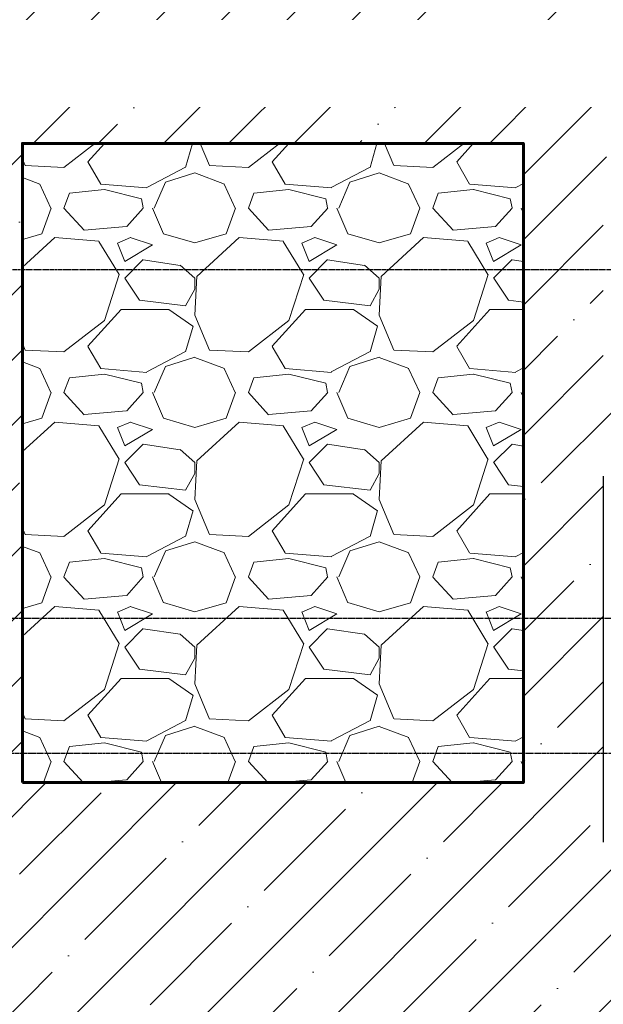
# Model space of a CAD drawing. Header units: millimetres. Extents: x -50096 to 615650, y 194565 to 243945.
# Tile 3 of 130: x 223000 to 227018, y 203636 to 210415. Entities that reach past the tile are written whole.
import ezdxf
from ezdxf import colors
from ezdxf.entities.mleader import LeaderData, LeaderLine
from ezdxf.math import Vec2, Vec3

# ---------------------------------------------------------------- set-up
doc = ezdxf.new("R2010")
doc.units = ezdxf.units.MM
doc.linetypes.add('CENTER2', pattern=[28.575, 19.05, -3.175, 3.175, -3.175])
doc.layers.get('Defpoints').update_dxf_attribs({"color": 8})
for name, color, linetype, lineweight in [('ГТО-2_Бетон_060', 3, 'Continuous', 60), ('ГТО-2_Выноски_035', 2, 'Continuous', 35), ('ОЗиМ Линии', 7, 'Continuous', 25), ('ОЗиМ Размеры', 2, 'Continuous', 35)]:
    doc.layers.add(name, color=color, linetype=linetype, lineweight=lineweight)
doc.layers.add('ГТО-2_Штриховка_018', color=7, linetype='Continuous', lineweight=18, true_color=0x6b6b6b)
doc.layers.add('ОЗиМ Оси', color=4, linetype='CENTER2')
doc.styles.add('MOSOBL (isocpeur)', font='isocpeur.ttf')
doc.styles.add('RomanS', font='romans.shx', dxfattribs={"width": 0.7})
doc.dimstyles.new('M200', dxfattribs={"dimscale": 200, "dimtxt": 3, "dimasz": 2, "dimexe": 1.25, "dimexo": 0.625, "dimtad": 3, "dimtoh": 1, "dimdec": 0, "dimtxsty": 'RomanS', "dimblk": 'ARCHTICK', "dimblk1": 'OBLIQUE', "dimblk2": 'ARCHTICK', "dimcen": 3, "dimclrt": 2, "dimaunit": 1, "dimadec": 4, "dimazin": 0, "dimtfac": 1, "dimtdec": 0, "dimtmove": 0, "dimatfit": 3, "dimfxl": 1, "dimtfill": 1, "dimarcsym": 0})

# ---------------------------------------------------------------- blocks, each defined once
blk = doc.blocks.new('_ArchTick')
at = {"color": 0, "linetype": 'ByBlock', "const_width": 0.15}
blk.add_lwpolyline([(-0.5, -0.5), (0.5, 0.5)], dxfattribs=at)
blk = doc.blocks.new('*D27')
at = {"layer": 'Defpoints', "color": 0, "transparency": 16777216}
for p in [(278018.4, 204062.9), (221518.4, 203362.9), (278018.4, 198240.9)]:
    blk.add_point(p, dxfattribs=at)
at = {"layer": 'ОЗиМ Размеры', "color": 0, "lineweight": -2, "transparency": 16777216}
for p, q in [((278018.4, 204000.4), (278018.4, 198115.9)), ((221518.4, 203300.4), (221518.4, 198115.9)), ((221518.4, 198240.9), (278018.4, 198240.9))]:
    blk.add_line(p, q, dxfattribs=at)
at = {"layer": 'ОЗиМ Размеры', "color": 0, "lineweight": -2, "transparency": 16777216, "xscale": 200, "yscale": 200, "zscale": 200, "rotation": 180}
blk.add_blockref('_ArchTick', (221518.4, 198240.9), dxfattribs=at)
at = {"layer": 'ОЗиМ Размеры', "color": 0, "lineweight": -2, "transparency": 16777216, "xscale": 200, "yscale": 200, "zscale": 200}
blk.add_blockref('_ArchTick', (278018.4, 198240.9), dxfattribs=at)
at = {"layer": 'ОЗиМ Размеры', "color": 2, "transparency": 16777216, "insert": (249768.4, 198453.4), "char_height": 300, "attachment_point": 5, "style": 'RomanS', "bg_fill": 3, "box_fill_scale": 1.1, "bg_fill_color": 256, "bg_fill_true_color": 13158600, "bg_fill_transparency": 0}
blk.add_mtext('56500', dxfattribs=at)
blk = doc.blocks.new('_Oblique')
at = {"color": 0, "linetype": 'ByBlock', "lineweight": -2}
blk.add_line((-0.5, -0.5), (0.5, 0.5), dxfattribs=at)

msp = doc.modelspace()

# ---------------------------------------------------------------- hatches: boundary and pattern name
at = {"layer": 'ГТО-2_Штриховка_018'}
h = msp.add_hatch(dxfattribs=at)
h.set_pattern_fill('ANSI35', color=256, scale=100)
h.set_pattern_definition([(45, (-98382.44, -494469.8), (-449.0128, 449.0128), []), (45, (-97933.4, -494469.8), (-449.0128, 449.0128), [793.75, -158.75, 0, -158.75])])
h.paths.add_polyline_path([(223218.4, 212462.9), (223568.4, 212462.9), (223568.4, 212712.9), (223018.4, 212712.9), (223018.4, 214212.9), (223268.4, 214212.9), (223268.4, 214462.9), (223018.4, 214462.9), (223018.4, 220362.9), (225218.4, 220362.9), (225218.4, 214462.9), (224268.4, 214462.9), (224268.4, 214212.9), (225218.4, 214212.9), (225218.4, 214112.9), (225418.4, 214112.9), (225418.4, 220612.9), (223018.4, 220612.9), (223018.4, 221662.7), (221518.4, 221662.7), (221518.4, 203362.9), (251268.4, 203362.9), (251267, 203862.9), (248930.3, 203862.9), (248918.4, 204752.9), (248018.5, 204752.9), (248018.5, 207272.9), (248918.4, 207272.9), (248918.4, 206792.9), (251268.4, 206792.9), (251268.4, 207932.9), (248018.5, 207932.9), (248018.5, 209422.9), (248918.4, 209422.9), (248918.4, 209162.9), (251268.4, 209162.9), (251268.4, 210562.9), (225018.4, 210562.9), (225018.4, 212462.9), (225418.4, 212462.9), (225418.4, 213112.9), (225218.4, 213112.9), (225218.4, 212720.7), (224418.4, 212712.9), (224418.4, 212462.9), (224768.4, 212462.9), (224768.4, 210762.9), (223218.4, 210762.9)])
h.paths.add_polyline_path([(223018.4, 209562.9), (226468.4, 209562.9), (226468.4, 205162.9), (223018.4, 205162.9)], flags=16)
h.paths.add_polyline_path([(221898.4, 213592.9), (221898.4, 214092.9), (222698.4, 214092.9), (222698.4, 213592.9)], flags=16)
h.paths.add_polyline_path([(227018.5, 209422.9), (227918.4, 209422.9), (227918.4, 209162.9), (232618.4, 209162.9), (232618.4, 209422.9), (233518.4, 209422.9), (233518.4, 207925.4), (227018.5, 207940.4)], flags=16)
h.paths.add_polyline_path([(222003.4, 216597.9), (222003.4, 217102.9), (222648.4, 217102.9), (222648.4, 216597.9)], flags=16)
h.paths.add_polyline_path([(227018.5, 207272.9), (227918.4, 207272.9), (227918.4, 206792.9), (232618.4, 206792.9), (232618.4, 207272.9), (233518.4, 207272.9), (233518.4, 204752.9), (232618.4, 204752.9), (232618.4, 203862.9), (227930.3, 203862.9), (227918.4, 204752.9), (227018.5, 204752.9)], flags=16)
h.paths.add_polyline_path([(234018.5, 209422.9), (234918.4, 209422.9), (234918.4, 209162.9), (239618.4, 209162.9), (239618.4, 209422.9), (240518.4, 209422.9), (240518.4, 207932.9), (234018.5, 207932.9)], flags=16)
h.paths.add_polyline_path([(234018.5, 207272.9), (234918.4, 207272.9), (234918.4, 206792.9), (239618.4, 206792.9), (239618.4, 207272.9), (240518.4, 207272.9), (240518.4, 204752.9), (239618.4, 204752.9), (239611.8, 203862.9), (234917, 203862.9), (234918.4, 204752.9), (234018.5, 204752.9)], flags=16)
h.paths.add_polyline_path([(241018.5, 209422.9), (241918.4, 209422.9), (241918.4, 209162.9), (246618.4, 209162.9), (246618.4, 209422.9), (247518.4, 209422.9), (247518.4, 207932.9), (241018.5, 207962.9)], flags=16)
h.paths.add_polyline_path([(241018.5, 207272.9), (241918.4, 207272.9), (241918.4, 206792.9), (246618.4, 206792.9), (246618.4, 207272.9), (247518.4, 207272.9), (247518.4, 204752.9), (246618.4, 204752.9), (246611.8, 203862.9), (241917, 203862.9), (241918.4, 204752.9), (241018.5, 204752.9)], flags=16)

# ---------------------------------------------------------------- linework, layer by layer
at = {"layer": 'ГТО-2_Бетон_060'}
msp.add_lwpolyline([(223018.4, 205162.9), (226468.4, 205162.9), (226468.4, 209562.9), (223018.4, 209562.9)], close=True, dxfattribs=at)
at = {"layer": 'ОЗиМ Линии'}
msp.add_line((227018.5, 207272.9), (227018.5, 204752.9), dxfattribs=at)
at = {"layer": 'ОЗиМ Оси'}
for p, q in [((279167.9, 206292.9), (220916.7, 206292.9)), ((279197.7, 205362.9), (220872.5, 205362.9))]:
    msp.add_line(p, q, dxfattribs=at)

# ---------------------------------------------------------------- next in the draw order: dimensions: what is measured, and where the dimension line sits
at = {"layer": 'ОЗиМ Размеры', "color": 0}
dim = msp.add_linear_dim(base=(278018.4, 198240.9), p1=(221518.4, 203362.9), p2=(278018.4, 204062.9), dimstyle='M200', override={"dimscale": 100}, dxfattribs=at)
dim.commit()
dim.dimension.update_dxf_attribs({"geometry": '*D27', "text_midpoint": (249768.4, 198453.4)})

# ---------------------------------------------------------------- next in the draw order: leaders
at = {"layer": 'ГТО-2_Выноски_035'}
ml = msp.add_multileader_mtext('Standard', dxfattribs=at)
ml.set_content('Ось паза аварийно-ремонтных затворов', color=256, style='MOSOBL (isocpeur)')
ml.set_leader_properties(color=7, lineweight=-1)
ml.build(insert=Vec2(0, 0))
ml.multileader.update_dxf_attribs({"has_dogleg": 0, "text_left_attachment_type": 6, "text_right_attachment_type": 6, "dogleg_length": 0, "arrow_head_size": 300, "scale": 100})
ctx = ml.context
ctx.base_point, ctx.scale, ctx.char_height, ctx.arrow_head_size, ctx.landing_gap_size, ctx.plane_origin = Vec3(279689.3, 209873.5), 100, 300, 300, 200, Vec3(277261.9, 204996.2)
ctx.left_attachment, ctx.right_attachment, ctx.text_align_type = 6, 6, 1
notes = []
notes.append((ctx, [(0, (1, 1, 0), (279689.3, 209873.5), (1, 0), 0, [(0, [(278982.8, 208692.9)], 0, [])])]))
ctx.mtext.insert, ctx.mtext.width, ctx.mtext.alignment, ctx.mtext.flow_direction = Vec3(282776.8, 210263.5), 6657.464, 2, 5
ctx.mtext.has_bg_fill, ctx.mtext.bg_color, ctx.mtext.bg_scale_factor, ctx.mtext.bg_transparency, ctx.mtext.use_window_bg_color = 1, -1073741824, 1.5, 0, 1
for ctx, leaders in notes:
    for number, flags, end, landing, length, lines in leaders:
        leader = LeaderData()
        leader.index, (leader.has_last_leader_line, leader.has_dogleg_vector, leader.attachment_direction) = number, flags
        leader.last_leader_point, leader.dogleg_vector, leader.dogleg_length = Vec3(end), Vec3(landing), length
        for number, points, colour, breaks in lines:
            line = LeaderLine()
            line.index, line.vertices, line.color, line.breaks = number, Vec3.list(points), colors.encode_raw_color(colour), breaks
            leader.lines.append(line)
        ctx.leaders.append(leader)

# ---------------------------------------------------------------- next in the draw order: hatches: boundary and pattern name
at = {"layer": 'ГТО-2_Штриховка_018'}
h = msp.add_hatch(dxfattribs=at)
h.set_pattern_fill('GRAVEL', color=256, scale=50)
h.set_pattern_definition([(228.012788, (-97468.04, -493199.79), (-10160.000001, -11429.999999), [170.8607, -16915.2418]), (184.969741, (-97582.34, -493326.79), (15239.999994, 1270.0000723), [293.2024, -29027.0244]), (132.510447, (-97874.44, -493352.19), (12700.000005, -13969.999995), [206.7408, -20467.3614]), (267.273689, (-98369.74, -493669.69), (1270.0000027, 25400), [267.0023, -26433.2187]), (292.833654, (-98382.44, -493936.39), (-6350.0000005, 15240), [261.8168, -25919.9039]), (357.273689, (-98280.84, -494177.69), (-25400, 1270.0000027), [267.0023, -26433.2187]), (37.6942405, (-98014.14, -494190.392), (-16509.9999993, -12700.000001), [353.0968, -34956.5577]), (72.2553284, (-97734.74, -493974.49), (8890.0000024, 27939.9999992), [333.3598, -33002.6283]), (121.429566, (-97633.14, -493656.99), (-10160.0000014, 16509.999999), [267.9065, -26522.7728]), (175.236358, (-97772.84, -493428.39), (13970, -1270.000002), [305.8566, -14986.9685]), (222.397438, (-98077.64, -493402.992), (-15239.9999995, -13970.0000005), [395.539, -39158.3863]), (138.814075, (-97112.44, -493682.39), (-8890, 7620), [135.0023, -13365.283]), (171.469234, (-97214.04, -493593.49), (16510.0000004, -2539.999997), [256.841, -25427.3195]), (225, (-97468, -493555.4), (-2e-13, -1270), [179.6047, -1616.4466]), (203.19859, (-97556.94, -493403), (6350, 2540), [96.7207, -9575.3112]), (291.80141, (-97645.84, -493441.1), (-1270, 3810), [136.7828, -6702.3765]), (30.963757, (-97595.04, -493568.1), (3810, 2540), [222.1598, -7183.149]), (161.56505, (-97404.54, -493453.8), (2540, -1270), [160.6436, -3855.449]), (16.38954, (-98382.44, -493441.09), (12700, 3810), [225.044, -22279.4133]), (70.346176, (-98166.54, -493377.59), (-5080, -13970), [188.7995, -18691.1078]), (293.19859, (-97404.54, -493199.8), (-2540, 6350), [193.44, -9478.5918]), (343.61046, (-97328.34, -493377.59), (-12700, 3809.999999), [225.044, -22279.4133]), (339.443955, (-98382.44, -494228.49), (-6350, 2540), [217.0176, -10633.8672]), (294.77514, (-98179.24, -494304.69), (-6350.000008, 13969.999997), [181.836, -18001.7967]), (66.80141, (-97391.84, -494469.8), (2540, 6350), [193.44, -9478.5918]), (17.354025, (-97315.64, -494291.99), (-16510, -5080.000001), [212.8914, -21076.188]), (69.443955, (-98014.14, -494469.79), (-2540, -6350), [108.5088, -10742.376]), (101.309932, (-97468.04, -494469.8), (-1270, 5080), [64.7573, -6410.9975]), (165.963757, (-97480.74, -494406.3), (3810, -1270), [261.8168, -4974.5273]), (186.009006, (-97734.74, -494342.79), (12700, 1270.0000007), [242.6335, -24020.6824]), (303.69007, (-97595.04, -493682.4), (-1270, 2540), [183.162, -4395.8882]), (353.1572266, (-97493.44, -493834.79), (21590, -2539.999999), [319.7784, -31658.0045]), (60.945396, (-97175.94, -493872.89), (-5080, -8890), [130.7541, -12944.6962]), (90, (-97112.4, -493758.6), (-1270, 1270), [76.2, -1193.8]), (120.256437, (-97760.14, -494304.69), (5079.999999, -8890), [176.4335, -17466.9704]), (48.012787, (-97849.04, -494152.29), (10160.000001, 11429.999999), [341.7214, -16744.381]), (0, (-97620.4, -493898.3), (1270, 1270), [330.2, -939.8]), (325.304846, (-97290.24, -493898.29), (12700.000005, -8889.999993), [200.8048, -19879.6584]), (254.054604, (-97125.14, -494012.6), (-1270, -5080), [184.9145, -9060.825]), (207.645975, (-97175.94, -494190.39), (-24130.000001, -12699.9999983), [301.0725, -29806.2322]), (175.426079, (-97442.64, -494330.09), (-16510, 1270), [318.5147, -31532.9232])])
h.paths.add_polyline_path([(226468.4, 209562.9), (223018.4, 209562.9), (223018.4, 205162.9), (226468.4, 205162.9)])

# ---------------------------------------------------------------- next in the draw order: linework, layer by layer
at = {"layer": 'ОЗиМ Оси'}
msp.add_line((279153, 208692.9), (220922, 208692.9), dxfattribs=at)

doc.saveas('drawing.dxf')
